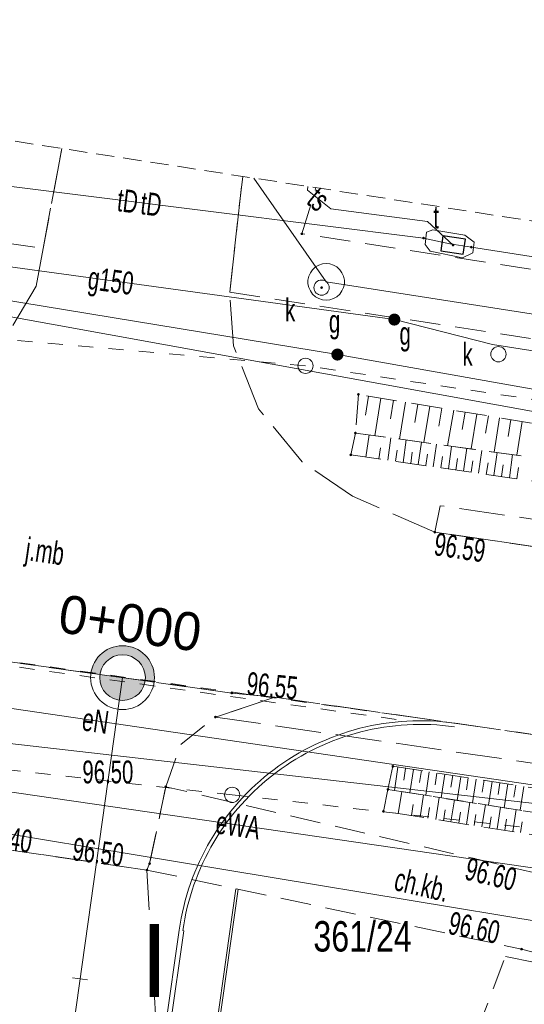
# Model space of a CAD drawing. Header units: metres. Extents: x 6541766 to 6542178, y 5894743 to 5895314.
# Tile 75 of 77: x 6541965 to 6541981, y 5895281 to 5895313. Entities that reach past the tile are written whole.
import ezdxf
from ezdxf.enums import TextEntityAlignment as Align

# ---------------------------------------------------------------- set-up
doc = ezdxf.new("R2010")
doc.units = ezdxf.units.M
for name, pattern in [('0.5_0.5', [1, 0.5, -0.5]), ('1.0_0.5', [1.5, 1, -0.5]), ('1.5_0.5', [2, 1.5, -0.5]), ('2', [0.9, 0.6, -0.3]), ('suep_nn_500', [0])]:
    doc.linetypes.add(name, pattern=pattern)
for name, color, linetype in [('000 Inne (niezydentyfikowane)', 7, 'Continuous'), ('211-numer działki ewidencyjnej', 7, 'Continuous'), ('219-działka ewidencyjna', 7, 'Continuous'), ('_dr_krawężnik najazdowy 15x22', 214, '0.5_0.5'), ('_dr_krawężnik wystający 15x30', 214, 'Continuous'), ('_dr_opornik betonowy 12x25', 153, 'Continuous'), ('C-DROGI-SYTUACJA-ETYKIETY', 7, 'Continuous'), ('chodnik', 7, 'Continuous'), ('chodnik-Atr17', 7, 'Continuous'), ('jezdnia', 7, 'Continuous'), ('jezdnia-Atr17', 7, 'Continuous'), ('komora podziemna', 7, 'Continuous'), ('obudowa ochronna przewodu', 7, 'Continuous'), ('pikieta sztuczna-Atr2', 7, 'Continuous'), ('przewód elektroenergetyczny niskiego napięcia', 7, 'Continuous'), ('przewód elektroenergetyczny podziemny', 7, 'Continuous'), ('przewód elektroenergetyczny podziemny-Atr1', 7, 'Continuous'), ('przewód gazowy', 7, 'Continuous'), ('przewód gazowy-Atr1', 7, 'Continuous'), ('przewód kanalizacyjny', 7, 'Continuous'), ('przewód telekomunikacyjny podziemny', 7, 'Continuous'), ('przewód telekomunikacyjny podziemny-Atr1', 7, 'Continuous'), ('przewód wodociągowy', 7, 'Continuous'), ('skarpa nieumocniona', 7, 'Continuous'), ('studnia kanalizacyjna-Atr17', 7, 'Continuous'), ('właz do komory lub kanału - okrągły-Atr17', 7, 'Continuous'), ('właz do komory lub kanału - prostokątny-Atr17', 7, 'Continuous'), ('zadrzewienie  zakrzewienie', 7, 'Continuous'), ('Zakres', 7, 'Continuous'), ('zasuwa lub zawór-Atr17', 7, 'Continuous')]:
    doc.layers.add(name, color=color, linetype=linetype)
for name, color, linetype, lineweight in [('_dr_obrzeże 8x30', 210, 'Continuous', 30), ('_dr_ścieki kd', 36, 'Continuous', 30), ('A-OPIS', 4, 'Continuous', 20), ('IE - podklad', 8, 'Continuous', 9)]:
    doc.layers.add(name, color=color, linetype=linetype, lineweight=lineweight)
doc.styles.add('MtXpl_Arial60', font='arial.ttf', dxfattribs={"height": 0.2})

# ---------------------------------------------------------------- blocks, each defined once
blk = doc.blocks.new('blok - sanitarne pzt chelmza ng')
at = {"linetype": 'Continuous', "lineweight": 0}
h = blk.add_hatch(color=0, dxfattribs=at)
edge = h.paths.add_edge_path()
edge.add_arc((6542477.01, 5895303.32), 0.2, 0, 360)
h = blk.add_hatch(color=0, dxfattribs=at)
edge = h.paths.add_edge_path()
edge.add_arc((6542475.14, 5895302.17), 0.2, 0, 360)
at = {"color": 0, "linetype": 'Continuous'}
blk.add_lwpolyline([(6542478.533, 5895305.577), (6542479.275, 5895305.468), (6542479.347, 5895305.963), (6542478.605, 5895306.072)], close=True, dxfattribs=at)
at = {"color": 0, "linetype": 'Continuous', "lineweight": 13}
blk.add_circle((6542480.43, 5895302.18), 0.25, dxfattribs=at)
at = {"layer": 'komora podziemna', "color": 30, "linetype": 'Continuous', "lineweight": 9}
for p, q in [((6542478.07, 5895306.19), (6542478.27, 5895306.27)), ((6542478.27, 5895306.27), (6542479.33, 5895306.1)), ((6542478.02, 5895305.79), (6542478.07, 5895306.19)), ((6542479.33, 5895306.1), (6542479.63, 5895305.86)), ((6542478.19, 5895305.57), (6542478.02, 5895305.79)), ((6542479.25, 5895305.35), (6542478.19, 5895305.57)), ((6542479.63, 5895305.86), (6542479.59, 5895305.51)), ((6542479.59, 5895305.51), (6542479.25, 5895305.35))]:
    blk.add_line(p, q, dxfattribs=at)
at = {"layer": 'komora podziemna', "color": 34, "linetype": 'Continuous', "lineweight": 9}
for p, q in [((6542474.25, 5895304.86), (6542474.32, 5895304.96)), ((6542474.32, 5895304.96), (6542474.42, 5895305.05)), ((6542474.42, 5895305.05), (6542474.53, 5895305.11)), ((6542474.53, 5895305.11), (6542474.65, 5895305.15)), ((6542474.65, 5895305.15), (6542474.77, 5895305.16)), ((6542474.77, 5895305.16), (6542474.89, 5895305.15)), ((6542474.89, 5895305.15), (6542475.01, 5895305.11)), ((6542475.01, 5895305.11), (6542475.12, 5895305.05)), ((6542475.12, 5895305.05), (6542475.22, 5895304.96)), ((6542475.22, 5895304.96), (6542475.29, 5895304.86)), ((6542474.17, 5895304.62), (6542474.2, 5895304.75)), ((6542474.17, 5895304.5), (6542474.17, 5895304.62)), ((6542474.2, 5895304.75), (6542474.25, 5895304.86)), ((6542475.29, 5895304.86), (6542475.34, 5895304.75)), ((6542475.34, 5895304.75), (6542475.37, 5895304.62)), ((6542475.37, 5895304.62), (6542475.37, 5895304.5)), ((6542474.2, 5895304.37), (6542474.17, 5895304.5)), ((6542474.25, 5895304.26), (6542474.2, 5895304.37)), ((6542474.32, 5895304.16), (6542474.25, 5895304.26)), ((6542475.29, 5895304.26), (6542475.22, 5895304.16)), ((6542475.34, 5895304.37), (6542475.29, 5895304.26)), ((6542475.37, 5895304.5), (6542475.34, 5895304.37)), ((6542474.42, 5895304.07), (6542474.32, 5895304.16)), ((6542474.53, 5895304.01), (6542474.42, 5895304.07)), ((6542474.65, 5895303.97), (6542474.53, 5895304.01)), ((6542474.77, 5895303.96), (6542474.65, 5895303.97)), ((6542474.89, 5895303.97), (6542474.77, 5895303.96)), ((6542475.01, 5895304.01), (6542474.89, 5895303.97)), ((6542475.12, 5895304.07), (6542475.01, 5895304.01)), ((6542475.22, 5895304.16), (6542475.12, 5895304.07))]:
    blk.add_line(p, q, dxfattribs=at)
at = {"layer": 'obudowa ochronna przewodu', "color": 52, "linetype": 'Continuous', "lineweight": 9}
blk.add_line((6542461.53, 5895304.41), (6542475.14, 5895302.17), dxfattribs=at)
at = {"layer": 'przewód elektroenergetyczny niskiego napięcia', "color": 1, "linetype": 'suep_nn_500', "lineweight": 9}
blk.add_line((6542488.77, 5895298.99), (6542459.74, 5895304.26), dxfattribs=at)
at = {"layer": 'przewód elektroenergetyczny podziemny', "color": 1, "linetype": 'Continuous', "lineweight": 9}
for p, q in [((6542461.49, 5895290.96), (6542493.406, 5895286.278)), ((6542489.6, 5895284.12), (6542451, 5895289.73))]:
    blk.add_line(p, q, dxfattribs=at)
at = {"layer": 'przewód gazowy', "color": 52, "linetype": 'Continuous', "lineweight": 9}
for p, q in [((6542477.01, 5895303.32), (6542460.57, 5895305.58)), ((6542461.53, 5895304.41), (6542475.14, 5895302.17)), ((6542480.24, 5895302.5), (6542477.01, 5895303.32)), ((6542481.85, 5895302.25), (6542480.24, 5895302.5)), ((6542475.14, 5895302.17), (6542482.24, 5895300.91))]:
    blk.add_line(p, q, dxfattribs=at)
at = {"layer": 'przewód kanalizacyjny', "color": 34, "linetype": 'Continuous', "lineweight": 9}
for p, q in [((6542472.389, 5895307.972), (6542474.77, 5895304.56)), ((6542472.389, 5895307.972), (6542474.77, 5895304.56)), ((6542474.77, 5895304.56), (6542498.753, 5895300.813)), ((6542474.77, 5895304.56), (6542498.753, 5895300.813)), ((6542462.61, 5895286.69), (6542491.785, 5895281.872))]:
    blk.add_line(p, q, dxfattribs=at)
at = {"layer": 'przewód telekomunikacyjny podziemny', "color": 30, "linetype": 'Continuous', "lineweight": 9}
for p, q in [((6542461.24, 5895308.09), (6542477.97, 5895306)), ((6542461.24, 5895308.09), (6542477.97, 5895306)), ((6542474.16, 5895307.58), (6542474.173, 5895307.697)), ((6542474.92, 5895306.96), (6542474.16, 5895307.58)), ((6542478.1, 5895306.54), (6542474.92, 5895306.96)), ((6542478.94, 5895305.77), (6542478.1, 5895306.54)), ((6542477.97, 5895306), (6542478.83, 5895305.81)), ((6542477.97, 5895306), (6542478.83, 5895305.81)), ((6542478.83, 5895305.81), (6542479.54, 5895305.7)), ((6542478.83, 5895305.81), (6542479.54, 5895305.7)), ((6542479.54, 5895305.7), (6542499.424, 5895302.636)), ((6542479.54, 5895305.7), (6542499.424, 5895302.636))]:
    blk.add_line(p, q, dxfattribs=at)
at = {"layer": 'przewód wodociągowy', "color": 5, "linetype": 'Continuous', "lineweight": 9}
blk.add_line((6542434.77, 5895292.78), (6542493.327, 5895286.062), dxfattribs=at)
at = {"layer": 'przewód elektroenergetyczny podziemny-Atr1', "color": 1, "lineweight": 9, "width": 0.667}
for s, rotation, p in [('eN', 351.655, (6542466.77, 5895290.19)), ('eN', 351.655, (6542466.77, 5895290.19)), ('eWA', 351.73, (6542471.16, 5895286.8))]:
    blk.add_text(s, height=0.75, rotation=rotation, dxfattribs=at).set_placement(p, align=Align.MIDDLE_LEFT)
at = {"layer": 'przewód gazowy-Atr1', "color": 40, "lineweight": 9, "width": 0.667}
blk.add_text('g150', height=0.75, rotation=352.173, dxfattribs=at).set_placement((6542466.96, 5895304.7), align=Align.MIDDLE_LEFT)
at = {"layer": 'przewód telekomunikacyjny podziemny-Atr1', "color": 30, "lineweight": 9, "width": 0.667}
for s, rotation, p in [('tD', 352.879, (6542467.92, 5895307.26)), ('ts', 320.792, (6542474.32, 5895307.45)), ('tD', 352.879, (6542468.69, 5895307.16))]:
    blk.add_text(s, height=0.75, rotation=rotation, dxfattribs=at).set_placement(p, align=Align.MIDDLE_LEFT)
at = {"layer": 'studnia kanalizacyjna-Atr17', "color": 34, "lineweight": 9, "width": 0.667}
blk.add_text('k', height=0.75, dxfattribs=at).set_placement((6542479.25, 5895301.8))
at = {"layer": 'zasuwa lub zawór-Atr17', "color": 52, "lineweight": 9, "width": 0.667}
for p in [(6542474.86, 5895302.89), (6542477.18, 5895302.49)]:
    blk.add_text('g', height=0.75, dxfattribs=at).set_placement(p)
blk = doc.blocks.new('blok - podklad szary rfqfqw')
at = {"linetype": 'ByBlock', "lineweight": 9}
for points in [[(6541968.822, 5895291.441), (6541969.119, 5895291.399, 0.414214), (6541968.226, 5895292.585, 0.414214), (6541967.04, 5895291.692), (6541967.337, 5895291.65, -0.414214), (6541968.184, 5895292.288, -0.414214)], [(6541967.337, 5895291.65, 0.414214), (6541967.975, 5895290.803, 0.414214), (6541968.822, 5895291.441)], [(6541967.337, 5895291.65, 0.414214), (6541967.975, 5895290.803, 0.414214), (6541968.822, 5895291.441)]]:
    blk.add_hatch(color=8, dxfattribs=at).paths.add_polyline_path(points)
at = {"color": 8, "linetype": 'ByBlock', "lineweight": 9}
for p, q in [((6541967.337, 5895291.65), (6541967.04, 5895291.692)), ((6541968.822, 5895291.441), (6541967.337, 5895291.65)), ((6541968.822, 5895291.441), (6541967.337, 5895291.65)), ((6541968.822, 5895291.441), (6541969.119, 5895291.399)), ((6541966.933, 5895281.608), (6541966.438, 5895281.678))]:
    blk.add_line(p, q, dxfattribs=at)
at = {"color": 8, "lineweight": 9}
blk.add_line((6541968.079, 5895291.546), (6541966.42, 5895279.76), dxfattribs=at)
at = {"color": 8, "linetype": 'Continuous', "lineweight": 9}
for centre in [(6541974.62, 5895304.37), (6541974.09, 5895301.8), (6541971.68, 5895287.69)]:
    blk.add_circle(centre, 0.25, dxfattribs=at)
at = {"color": 8, "linetype": 'ByBlock', "lineweight": 9}
for radius in [1.05, 0.75, 0.75]:
    blk.add_circle((6541968.079, 5895291.546), radius, dxfattribs=at)
at = {"color": 8, "linetype": 'Continuous', "lineweight": 9, "extrusion": (0, 0, -1)}
for points in [[(-6541973.938, 5895306.108), (-6541973.938, 5895306.172), (-6541973.925, 5895306.14)], [(-6541973.938, 5895306.172), (-6541973.97, 5895306.095), (-6541973.97, 5895306.185)], [(-6541973.938, 5895306.172), (-6541973.938, 5895306.108), (-6541973.97, 5895306.095)], [(-6541973.97, 5895306.185), (-6541973.97, 5895306.095), (-6541974.002, 5895306.108)], [(-6541973.97, 5895306.185), (-6541974.002, 5895306.108), (-6541974.002, 5895306.172)], [(-6541974.002, 5895306.172), (-6541974.002, 5895306.108), (-6541974.015, 5895306.14)], [(-6541977.934, 5895305.973), (-6541977.943, 5895306.036), (-6541977.925, 5895306.006)], [(-6541977.943, 5895306.036), (-6541977.934, 5895305.973), (-6541977.964, 5895305.955)], [(-6541977.943, 5895306.036), (-6541977.964, 5895305.955), (-6541977.976, 5895306.045)], [(-6541977.976, 5895306.045), (-6541977.964, 5895305.955), (-6541977.997, 5895305.964)], [(-6541977.976, 5895306.045), (-6541977.997, 5895305.964), (-6541978.006, 5895306.027)], [(-6541978.006, 5895306.027), (-6541977.997, 5895305.964), (-6541978.015, 5895305.994)], [(-6541978.908, 5895305.738), (-6541978.908, 5895305.802), (-6541978.895, 5895305.77)], [(-6541978.908, 5895305.802), (-6541978.94, 5895305.725), (-6541978.94, 5895305.815)], [(-6541978.908, 5895305.802), (-6541978.908, 5895305.738), (-6541978.94, 5895305.725)], [(-6541978.94, 5895305.815), (-6541978.94, 5895305.725), (-6541978.972, 5895305.738)], [(-6541978.94, 5895305.815), (-6541978.972, 5895305.738), (-6541978.972, 5895305.802)], [(-6541978.972, 5895305.802), (-6541978.972, 5895305.738), (-6541978.985, 5895305.77)], [(-6541979.504, 5895305.673), (-6541979.513, 5895305.736), (-6541979.495, 5895305.706)], [(-6541979.513, 5895305.736), (-6541979.504, 5895305.673), (-6541979.534, 5895305.655)], [(-6541979.513, 5895305.736), (-6541979.534, 5895305.655), (-6541979.546, 5895305.745)], [(-6541979.546, 5895305.745), (-6541979.534, 5895305.655), (-6541979.567, 5895305.664)], [(-6541979.546, 5895305.745), (-6541979.567, 5895305.664), (-6541979.576, 5895305.727)], [(-6541979.576, 5895305.727), (-6541979.567, 5895305.664), (-6541979.585, 5895305.694)], [(-6541974.588, 5895304.338), (-6541974.588, 5895304.402), (-6541974.575, 5895304.37)], [(-6541974.588, 5895304.402), (-6541974.62, 5895304.325), (-6541974.62, 5895304.415)], [(-6541974.588, 5895304.402), (-6541974.588, 5895304.338), (-6541974.62, 5895304.325)], [(-6541974.62, 5895304.415), (-6541974.62, 5895304.325), (-6541974.652, 5895304.338)], [(-6541974.62, 5895304.415), (-6541974.652, 5895304.338), (-6541974.652, 5895304.402)], [(-6541974.652, 5895304.402), (-6541974.652, 5895304.338), (-6541974.665, 5895304.37)], [(-6541975.104, 5895302.143), (-6541975.113, 5895302.206), (-6541975.096, 5895302.177)], [(-6541975.113, 5895302.206), (-6541975.104, 5895302.143), (-6541975.133, 5895302.126)], [(-6541975.113, 5895302.206), (-6541975.133, 5895302.126), (-6541975.147, 5895302.214)], [(-6541975.147, 5895302.214), (-6541975.133, 5895302.126), (-6541975.167, 5895302.134)], [(-6541975.147, 5895302.214), (-6541975.167, 5895302.134), (-6541975.176, 5895302.197)], [(-6541975.176, 5895302.197), (-6541975.167, 5895302.134), (-6541975.184, 5895302.163)], [(-6541975.798, 5895300.828), (-6541975.798, 5895300.892), (-6541975.785, 5895300.86)], [(-6541975.798, 5895300.892), (-6541975.83, 5895300.815), (-6541975.83, 5895300.905)], [(-6541975.798, 5895300.892), (-6541975.798, 5895300.828), (-6541975.83, 5895300.815)], [(-6541975.83, 5895300.905), (-6541975.83, 5895300.815), (-6541975.862, 5895300.828)], [(-6541975.83, 5895300.905), (-6541975.862, 5895300.828), (-6541975.862, 5895300.892)], [(-6541975.862, 5895300.892), (-6541975.862, 5895300.828), (-6541975.875, 5895300.86)], [(-6541975.698, 5895299.558), (-6541975.698, 5895299.622), (-6541975.685, 5895299.59)], [(-6541975.698, 5895299.622), (-6541975.73, 5895299.545), (-6541975.73, 5895299.635)], [(-6541975.698, 5895299.622), (-6541975.698, 5895299.558), (-6541975.73, 5895299.545)], [(-6541975.73, 5895299.635), (-6541975.73, 5895299.545), (-6541975.762, 5895299.558)], [(-6541975.73, 5895299.635), (-6541975.762, 5895299.558), (-6541975.762, 5895299.622)], [(-6541975.762, 5895299.622), (-6541975.762, 5895299.558), (-6541975.775, 5895299.59)], [(-6541975.548, 5895298.838), (-6541975.548, 5895298.902), (-6541975.535, 5895298.87)], [(-6541975.548, 5895298.902), (-6541975.58, 5895298.825), (-6541975.58, 5895298.915)], [(-6541975.548, 5895298.902), (-6541975.548, 5895298.838), (-6541975.58, 5895298.825)], [(-6541975.58, 5895298.915), (-6541975.58, 5895298.825), (-6541975.612, 5895298.838)], [(-6541975.58, 5895298.915), (-6541975.612, 5895298.838), (-6541975.612, 5895298.902)], [(-6541975.612, 5895298.902), (-6541975.612, 5895298.838), (-6541975.625, 5895298.87)], [(-6541978.308, 5895296.298), (-6541978.308, 5895296.362), (-6541978.295, 5895296.33)], [(-6541978.308, 5895296.362), (-6541978.34, 5895296.285), (-6541978.34, 5895296.375)], [(-6541978.308, 5895296.362), (-6541978.308, 5895296.298), (-6541978.34, 5895296.285)], [(-6541978.34, 5895296.375), (-6541978.34, 5895296.285), (-6541978.372, 5895296.298)], [(-6541978.34, 5895296.375), (-6541978.372, 5895296.298), (-6541978.372, 5895296.362)], [(-6541978.372, 5895296.362), (-6541978.372, 5895296.298), (-6541978.385, 5895296.33)], [(-6541971.638, 5895291.008), (-6541971.638, 5895291.072), (-6541971.625, 5895291.04)], [(-6541971.638, 5895291.072), (-6541971.67, 5895290.995), (-6541971.67, 5895291.085)], [(-6541971.638, 5895291.072), (-6541971.638, 5895291.008), (-6541971.67, 5895290.995)], [(-6541971.67, 5895291.085), (-6541971.67, 5895290.995), (-6541971.702, 5895291.008)], [(-6541971.67, 5895291.085), (-6541971.702, 5895291.008), (-6541971.702, 5895291.072)], [(-6541971.702, 5895291.072), (-6541971.702, 5895291.008), (-6541971.715, 5895291.04)], [(-6541971.098, 5895290.218), (-6541971.098, 5895290.282), (-6541971.085, 5895290.25)], [(-6541971.098, 5895290.282), (-6541971.13, 5895290.205), (-6541971.13, 5895290.295)], [(-6541971.098, 5895290.282), (-6541971.098, 5895290.218), (-6541971.13, 5895290.205)], [(-6541971.13, 5895290.295), (-6541971.13, 5895290.205), (-6541971.162, 5895290.218)], [(-6541971.13, 5895290.295), (-6541971.162, 5895290.218), (-6541971.162, 5895290.282)], [(-6541971.162, 5895290.282), (-6541971.162, 5895290.218), (-6541971.175, 5895290.25)], [(-6541976.928, 5895288.598), (-6541976.928, 5895288.662), (-6541976.915, 5895288.63)], [(-6541976.928, 5895288.662), (-6541976.96, 5895288.585), (-6541976.96, 5895288.675)], [(-6541976.928, 5895288.662), (-6541976.928, 5895288.598), (-6541976.96, 5895288.585)], [(-6541976.96, 5895288.675), (-6541976.96, 5895288.585), (-6541976.992, 5895288.598)], [(-6541976.96, 5895288.675), (-6541976.992, 5895288.598), (-6541976.992, 5895288.662)], [(-6541976.992, 5895288.662), (-6541976.992, 5895288.598), (-6541977.005, 5895288.63)], [(-6541969.468, 5895287.928), (-6541969.468, 5895287.992), (-6541969.455, 5895287.96)], [(-6541969.468, 5895287.992), (-6541969.5, 5895287.915), (-6541969.5, 5895288.005)], [(-6541969.468, 5895287.992), (-6541969.468, 5895287.928), (-6541969.5, 5895287.915)], [(-6541969.5, 5895288.005), (-6541969.5, 5895287.915), (-6541969.532, 5895287.928)], [(-6541969.5, 5895288.005), (-6541969.532, 5895287.928), (-6541969.532, 5895287.992)], [(-6541969.532, 5895287.992), (-6541969.532, 5895287.928), (-6541969.545, 5895287.96)], [(-6541976.768, 5895287.838), (-6541976.768, 5895287.902), (-6541976.755, 5895287.87)], [(-6541976.768, 5895287.902), (-6541976.8, 5895287.825), (-6541976.8, 5895287.915)], [(-6541976.768, 5895287.902), (-6541976.768, 5895287.838), (-6541976.8, 5895287.825)], [(-6541976.8, 5895287.915), (-6541976.8, 5895287.825), (-6541976.832, 5895287.838)], [(-6541976.8, 5895287.915), (-6541976.832, 5895287.838), (-6541976.832, 5895287.902)], [(-6541976.832, 5895287.902), (-6541976.832, 5895287.838), (-6541976.845, 5895287.87)], [(-6541976.618, 5895287.118), (-6541976.618, 5895287.182), (-6541976.605, 5895287.15)], [(-6541976.618, 5895287.182), (-6541976.65, 5895287.105), (-6541976.65, 5895287.195)], [(-6541976.618, 5895287.182), (-6541976.618, 5895287.118), (-6541976.65, 5895287.105)], [(-6541976.65, 5895287.195), (-6541976.65, 5895287.105), (-6541976.682, 5895287.118)], [(-6541976.65, 5895287.195), (-6541976.682, 5895287.118), (-6541976.682, 5895287.182)], [(-6541976.682, 5895287.182), (-6541976.682, 5895287.118), (-6541976.695, 5895287.15)], [(-6541968.848, 5895285.188), (-6541968.848, 5895285.252), (-6541968.835, 5895285.22)], [(-6541968.848, 5895285.252), (-6541968.88, 5895285.175), (-6541968.88, 5895285.265)], [(-6541968.848, 5895285.252), (-6541968.848, 5895285.188), (-6541968.88, 5895285.175)], [(-6541968.88, 5895285.265), (-6541968.88, 5895285.175), (-6541968.912, 5895285.188)], [(-6541968.88, 5895285.265), (-6541968.912, 5895285.188), (-6541968.912, 5895285.252)], [(-6541968.912, 5895285.252), (-6541968.912, 5895285.188), (-6541968.925, 5895285.22)], [(-6541968.938, 5895285.398), (-6541968.938, 5895285.462), (-6541968.925, 5895285.43)], [(-6541968.938, 5895285.462), (-6541968.97, 5895285.385), (-6541968.97, 5895285.475)], [(-6541968.938, 5895285.462), (-6541968.938, 5895285.398), (-6541968.97, 5895285.385)], [(-6541968.97, 5895285.475), (-6541968.97, 5895285.385), (-6541969.002, 5895285.398)], [(-6541968.97, 5895285.475), (-6541969.002, 5895285.398), (-6541969.002, 5895285.462)], [(-6541969.002, 5895285.462), (-6541969.002, 5895285.398), (-6541969.015, 5895285.43)], [(-6541981.158, 5895282.588), (-6541981.158, 5895282.652), (-6541981.145, 5895282.62)], [(-6541981.158, 5895282.652), (-6541981.19, 5895282.575), (-6541981.19, 5895282.665)], [(-6541981.158, 5895282.652), (-6541981.158, 5895282.588), (-6541981.19, 5895282.575)], [(-6541981.19, 5895282.665), (-6541981.19, 5895282.575), (-6541981.222, 5895282.588)], [(-6541981.19, 5895282.665), (-6541981.222, 5895282.588), (-6541981.222, 5895282.652)], [(-6541981.222, 5895282.652), (-6541981.222, 5895282.588), (-6541981.235, 5895282.62)]]:
    blk.add_solid(points, dxfattribs=at)
at = {"layer": '000 Inne (niezydentyfikowane)', "color": 8, "linetype": 'Continuous', "lineweight": 9}
for p, q in [((6541976.16, 5895300.8), (6541976.06, 5895300.18)), ((6541976.57, 5895300.74), (6541976.37, 5895299.5)), ((6541976.98, 5895300.67), (6541976.88, 5895300.06)), ((6541977.38, 5895300.6), (6541977.18, 5895299.39)), ((6541977.78, 5895300.54), (6541977.68, 5895299.94)), ((6541978.18, 5895300.47), (6541977.98, 5895299.28)), ((6541978.57, 5895300.41), (6541978.47, 5895299.82)), ((6541978.96, 5895300.34), (6541978.76, 5895299.17)), ((6541979.34, 5895300.28), (6541979.24, 5895299.7)), ((6541979.72, 5895300.21), (6541979.53, 5895299.07)), ((6541980.1, 5895300.15), (6541980.01, 5895299.58)), ((6541980.47, 5895300.09), (6541980.29, 5895298.96)), ((6541980.84, 5895300.03), (6541980.75, 5895299.47)), ((6541981.21, 5895299.97), (6541981.03, 5895298.86)), ((6541976.07, 5895298.8), (6541976.18, 5895299.53)), ((6541976.8, 5895298.7), (6541976.9, 5895299.43)), ((6541976.5, 5895298.74), (6541976.56, 5895299.1)), ((6541977.3, 5895298.62), (6541977.4, 5895299.36)), ((6541977.79, 5895298.55), (6541977.9, 5895299.29)), ((6541978.29, 5895298.48), (6541978.4, 5895299.22)), ((6541978.79, 5895298.41), (6541978.89, 5895299.15)), ((6541979.28, 5895298.34), (6541979.39, 5895299.09)), ((6541977.05, 5895298.66), (6541977.1, 5895299.03)), ((6541977.55, 5895298.59), (6541977.6, 5895298.96)), ((6541978.04, 5895298.52), (6541978.1, 5895298.89)), ((6541978.54, 5895298.44), (6541978.59, 5895298.82)), ((6541979.78, 5895298.27), (6541979.89, 5895299.02)), ((6541980.28, 5895298.19), (6541980.39, 5895298.95)), ((6541980.79, 5895298.12), (6541980.89, 5895298.88)), ((6541979.03, 5895298.37), (6541979.09, 5895298.75)), ((6541979.53, 5895298.3), (6541979.59, 5895298.68)), ((6541980.03, 5895298.23), (6541980.09, 5895298.61)), ((6541980.53, 5895298.16), (6541980.59, 5895298.54)), ((6541981.04, 5895298.08), (6541981.09, 5895298.46)), ((6541977.13, 5895288.6), (6541977.01, 5895287.84)), ((6541977.38, 5895288.56), (6541977.32, 5895288.18)), ((6541977.64, 5895288.53), (6541977.52, 5895287.76)), ((6541977.9, 5895288.49), (6541977.84, 5895288.1)), ((6541978.15, 5895288.45), (6541978.04, 5895287.68)), ((6541978.41, 5895288.41), (6541978.35, 5895288.02)), ((6541978.67, 5895288.37), (6541978.55, 5895287.59)), ((6541978.93, 5895288.33), (6541978.87, 5895287.94)), ((6541979.19, 5895288.29), (6541979.07, 5895287.51)), ((6541979.44, 5895288.25), (6541979.38, 5895287.86)), ((6541979.7, 5895288.21), (6541979.58, 5895287.43)), ((6541979.96, 5895288.17), (6541979.9, 5895287.78)), ((6541980.22, 5895288.13), (6541980.1, 5895287.35)), ((6541980.48, 5895288.09), (6541980.42, 5895287.7)), ((6541977.14, 5895287.07), (6541977.26, 5895287.8)), ((6541980.74, 5895288.05), (6541980.62, 5895287.27)), ((6541981, 5895288.01), (6541980.94, 5895287.62)), ((6541981.27, 5895287.97), (6541981.14, 5895287.19)), ((6541977.86, 5895286.96), (6541977.97, 5895287.69)), ((6541978.37, 5895286.88), (6541978.48, 5895287.61)), ((6541978.87, 5895286.8), (6541978.99, 5895287.53)), ((6541979.38, 5895286.72), (6541979.49, 5895287.45)), ((6541977.57, 5895287.01), (6541977.63, 5895287.37)), ((6541978.11, 5895286.92), (6541978.17, 5895287.28)), ((6541978.62, 5895286.84), (6541978.68, 5895287.2)), ((6541979.13, 5895286.76), (6541979.18, 5895287.12)), ((6541979.89, 5895286.64), (6541980, 5895287.37)), ((6541980.39, 5895286.57), (6541980.5, 5895287.29)), ((6541980.9, 5895286.49), (6541981.01, 5895287.21)), ((6541979.63, 5895286.68), (6541979.69, 5895287.05)), ((6541980.14, 5895286.61), (6541980.19, 5895286.97)), ((6541980.64, 5895286.53), (6541980.7, 5895286.89)), ((6541981.15, 5895286.45), (6541981.21, 5895286.81))]:
    blk.add_line(p, q, dxfattribs=at)
at = {"layer": '219-działka ewidencyjna', "color": 8, "linetype": '0.5_0.5', "lineweight": 9}
for p, q in [((6541974.09, 5895301.8), (6541958.11, 5895303.21)), ((6541997.825, 5895298.289), (6541974.09, 5895301.8)), ((6541971.68, 5895287.69), (6541961.35, 5895288.85)), ((6541993.053, 5895285.318), (6541971.68, 5895287.69))]:
    blk.add_line(p, q, dxfattribs=at)
at = {"layer": '_dr_krawężnik najazdowy 15x22', "color": 8, "lineweight": 9}
for p, q in [((6541958.746, 5895292.707), (6541977.469, 5895290.119)), ((6541958.766, 5895292.856), (6541977.49, 5895290.268))]:
    blk.add_line(p, q, dxfattribs=at)
at = {"layer": '_dr_krawężnik wystający 15x30', "color": 8, "lineweight": 9}
for p, q in [((6541969.351, 5895279.06), (6541969.94, 5895283.244)), ((6541969.498, 5895279.025), (6541970.089, 5895283.223))]:
    blk.add_line(p, q, dxfattribs=at)
at = {"layer": '_dr_obrzeże 8x30', "color": 8, "lineweight": 9}
for p, q in [((6541970.963, 5895278.675), (6541971.798, 5895284.604)), ((6541971.041, 5895278.657), (6541971.876, 5895284.587))]:
    blk.add_line(p, q, dxfattribs=at)
at = {"layer": '_dr_opornik betonowy 12x25', "color": 8, "lineweight": 9}
blk.add_line((6541970.059, 5895283.227), (6541970.089, 5895283.223), dxfattribs=at)
for radius in [8, 7.88]:
    blk.add_arc((6541977.862, 5895282.129), radius, 81.8036, 171.9852, dxfattribs=at)
at = {"layer": 'chodnik', "color": 8, "linetype": '1.0_0.5', "lineweight": 9}
for p, q in [((6541937.485, 5895309.729), (6541965.47, 5895305.66)), ((6541965.47, 5895305.66), (6541966.08, 5895308.945)), ((6541972.027, 5895308.028), (6541971.6, 5895304.22)), ((6541973.97, 5895306.14), (6541974.434, 5895307.657)), ((6541999.274, 5895302.229), (6541973.97, 5895306.14)), ((6541971.6, 5895304.22), (6541998.482, 5895300.075)), ((6541971.67, 5895291.04), (6541957.75, 5895293)), ((6541973.08, 5895290.9), (6541971.67, 5895291.04)), ((6541971.13, 5895290.25), (6541973.08, 5895290.9)), ((6541969.99, 5895289.35), (6541971.13, 5895290.25)), ((6541969.5, 5895287.96), (6541969.99, 5895289.35)), ((6541968.97, 5895285.43), (6541969.5, 5895287.96)), ((6541969.5, 5895287.96), (6541968.97, 5895285.43)), ((6541981.88, 5895285.07), (6541969.5, 5895287.96)), ((6541962.92, 5895286.09), (6541968.88, 5895285.22)), ((6541968.88, 5895285.22), (6541968.97, 5895285.43)), ((6541968.97, 5895285.43), (6541968.88, 5895285.22)), ((6541968.88, 5895285.22), (6541981.19, 5895282.62)), ((6541981.19, 5895282.62), (6541982.51, 5895282.27))]:
    blk.add_line(p, q, dxfattribs=at)
at = {"layer": 'jezdnia', "color": 8, "linetype": '1.5_0.5', "lineweight": 9}
for p, q in [((6541966.08, 5895308.945), (6541965.47, 5895305.66)), ((6541971.6, 5895304.22), (6541972.027, 5895308.028)), ((6541965.47, 5895305.66), (6541965.24, 5895304.42)), ((6541965.24, 5895304.42), (6541964.19, 5895302.64)), ((6541971.73, 5895302.46), (6541971.6, 5895304.22)), ((6541972.55, 5895300.38), (6541971.73, 5895302.46)), ((6541973.98, 5895298.64), (6541972.55, 5895300.38)), ((6541975.64, 5895297.51), (6541973.98, 5895298.64)), ((6541978.34, 5895296.33), (6541975.64, 5895297.51)), ((6541978.52, 5895297.2), (6541978.34, 5895296.33)), ((6541996.465, 5895294.593), (6541978.52, 5895297.2)), ((6541978.34, 5895296.33), (6541996.142, 5895293.716)), ((6541996.142, 5895293.716), (6541978.34, 5895296.33)), ((6541957.75, 5895293), (6541971.67, 5895291.04)), ((6541971.67, 5895291.04), (6541973.08, 5895290.9)), ((6541973.08, 5895290.9), (6541971.13, 5895290.25)), ((6541993.998, 5895287.887), (6541973.08, 5895290.9)), ((6541973.08, 5895290.9), (6541993.998, 5895287.887)), ((6541971.13, 5895290.25), (6541993.662, 5895286.974)), ((6541968.88, 5895285.22), (6541962.92, 5895286.09)), ((6541969.44, 5895275.93), (6541968.88, 5895285.22))]:
    blk.add_line(p, q, dxfattribs=at)
at = {"layer": 'skarpa nieumocniona', "color": 8, "linetype": '1.0_0.5', "lineweight": 9}
for p, q in [((6541975.83, 5895300.86), (6541975.73, 5895299.59)), ((6541975.83, 5895300.86), (6541975.73, 5895299.59)), ((6541990.4, 5895298.44), (6541975.83, 5895300.86)), ((6541990.4, 5895298.44), (6541975.83, 5895300.86)), ((6541975.73, 5895299.59), (6541975.58, 5895298.87)), ((6541975.73, 5895299.59), (6541975.58, 5895298.87)), ((6541990.03, 5895297.62), (6541975.73, 5895299.59)), ((6541990.03, 5895297.62), (6541975.73, 5895299.59)), ((6541975.73, 5895299.59), (6541990.03, 5895297.62)), ((6541975.73, 5895299.59), (6541990.03, 5895297.62)), ((6541975.58, 5895298.87), (6541990.04, 5895296.79)), ((6541975.58, 5895298.87), (6541990.04, 5895296.79)), ((6541976.8, 5895287.87), (6541976.96, 5895288.63)), ((6541976.96, 5895288.63), (6541993.345, 5895286.111)), ((6541976.65, 5895287.15), (6541976.8, 5895287.87)), ((6541993.05, 5895285.31), (6541976.8, 5895287.87)), ((6541976.8, 5895287.87), (6541993.05, 5895285.31)), ((6541992.8, 5895284.63), (6541976.65, 5895287.15))]:
    blk.add_line(p, q, dxfattribs=at)
at = {"layer": 'zadrzewienie  zakrzewienie', "color": 8, "linetype": '1.0_0.5', "lineweight": 9}
for p, q in [((6541956.29, 5895218.21), (6541980.66, 5895282.38)), ((6541980.66, 5895282.38), (6541983.29, 5895281.84))]:
    blk.add_line(p, q, dxfattribs=at)
at = {"layer": 'Zakres', "color": 8, "linetype": '2', "lineweight": 9}
blk.add_line((6541999.83, 5895303.74), (6541938.62, 5895313.18), dxfattribs=at)
blk.add_line((6541999.83, 5895303.74), (6541938.62, 5895313.18), dxfattribs=at)
blk.add_line((6541999.83, 5895303.74), (6541938.62, 5895313.18), dxfattribs=at)
blk.add_line((6541999.83, 5895303.74), (6541938.62, 5895313.18), dxfattribs=at)
at = {"layer": '211-numer działki ewidencyjnej', "color": 8, "linetype": 'Continuous', "lineweight": 9, "width": 0.79}
blk.add_text('361/24', height=1, dxfattribs=at).set_placement((6541974.35, 5895282.54))
at = {"layer": 'A-OPIS', "color": 8, "lineweight": 9, "style": 'MtXpl_Arial60'}
blk.add_text('I', height=2.4, dxfattribs=at).set_placement((6541968.657, 5895281.046))
at = {"layer": 'C-DROGI-SYTUACJA-ETYKIETY', "color": 8, "lineweight": 9, "insert": (6541968.419, 5895293.959), "char_height": 1.25, "attachment_point": 2, "rotation": 351.9852}
blk.add_mtext('0+000', dxfattribs=at)
blk.add_mtext('0+000', dxfattribs=at)
at = {"layer": 'chodnik-Atr17', "color": 8, "lineweight": 9, "width": 0.667}
blk.add_text('ch.kb.', height=0.75, rotation=346.863, dxfattribs=at).set_placement((6541976.96, 5895284.57))
at = {"layer": 'jezdnia-Atr17', "color": 8, "lineweight": 9, "width": 0.667}
blk.add_text('j.mb', height=0.75, rotation=351.7, dxfattribs=at).set_placement((6541964.85, 5895295.42))
blk.add_text('j.mb', height=0.75, rotation=351.7, dxfattribs=at).set_placement((6541964.85, 5895295.42))
blk.add_text('j.mb', height=0.75, rotation=351.7, dxfattribs=at).set_placement((6541964.85, 5895295.42))
blk.add_text('j.mb', height=0.75, rotation=351.7, dxfattribs=at).set_placement((6541964.85, 5895295.42))
at = {"layer": 'pikieta sztuczna-Atr2', "color": 8, "lineweight": 9, "width": 0.667}
for s, rotation, p in [('96.59', 351.646, (6541978.39, 5895296.32, 96.59)), ('96.60', 346.462, (6541979.46, 5895285.65, 96.6))]:
    blk.add_text(s, height=0.75, rotation=rotation, dxfattribs=at).set_placement(p, align=Align.TOP_LEFT)
for s, rotation, p in [('96.55', 354.329, (6541972.13, 5895290.99, 96.55)), ('96.40', 351.695, (6541963.39, 5895286.02, 96.4)), ('96.50', 352.418, (6541966.4, 5895285.55, 96.5)), ('96.60', 348.217, (6541978.74, 5895283.13, 96.6))]:
    blk.add_text(s, height=0.75, rotation=rotation, dxfattribs=at).set_placement(p)
blk.add_text('96.50', height=0.75, dxfattribs=at).set_placement((6541966.76, 5895288.07, 96.5))
at = {"layer": 'właz do komory lub kanału - okrągły-Atr17', "color": 8, "lineweight": 9, "width": 0.667}
blk.add_text('k', height=0.75, dxfattribs=at).set_placement((6541973.42, 5895303.26))
at = {"layer": 'właz do komory lub kanału - prostokątny-Atr17', "color": 8, "lineweight": 9, "width": 0.667}
blk.add_text('t', height=0.75, dxfattribs=at).set_placement((6541978.29, 5895306.32))

msp = doc.modelspace()

# ---------------------------------------------------------------- block references
at = {"layer": '_dr_ścieki kd', "lineweight": 9}
msp.add_blockref('blok - sanitarne pzt chelmza ng', (-500, 0), dxfattribs=at)
at = {"layer": 'IE - podklad'}
msp.add_blockref('blok - podklad szary rfqfqw', (0, 0), dxfattribs=at)

doc.saveas('drawing.dxf')
